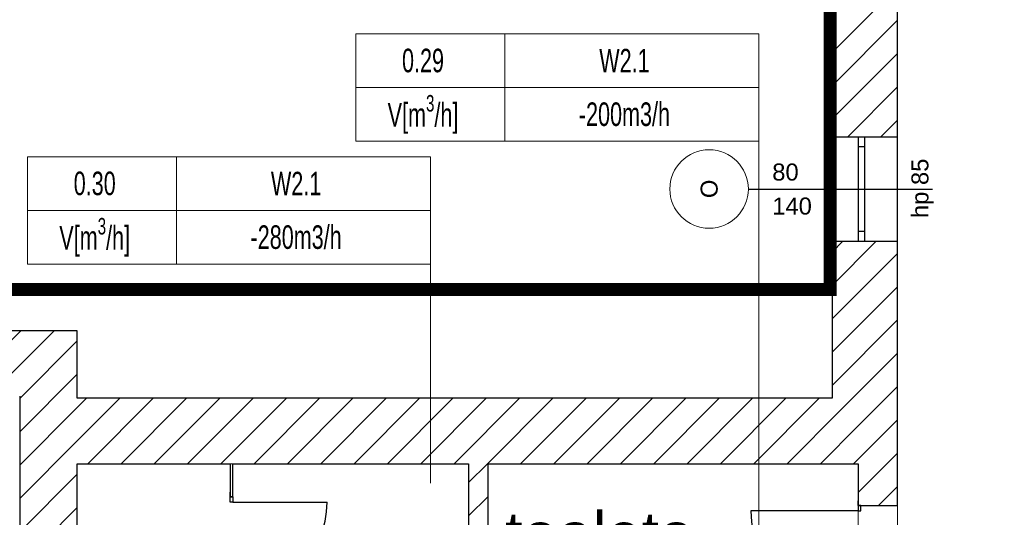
# Model space of a CAD drawing. Header units: millimetres. Extents: x -40063 to 512011, y 350190 to 687060.
# Tile 87 of 256: x 162382 to 169909, y 487187 to 490991. Entities that reach past the tile are written whole.
import ezdxf

# ---------------------------------------------------------------- set-up
doc = ezdxf.new("R2010")
doc.units = ezdxf.units.MM
doc.linetypes.add('DASHDOT', pattern=[1, 0.5, -0.25, 0, -0.25])
for name, color, linetype in [('Elementy Modelu - Strefy', 8, 'Continuous'), ('J_opis pomieszczeń', 8, 'Continuous'), ('Konstrukcja - Ściany zew', 8, 'Continuous'), ('X_ref', 8, 'Continuous')]:
    doc.layers.add(name, color=color, linetype=linetype)
doc.layers.add('FLUID-BILANSE', color=150, linetype='Continuous', lineweight=18)
doc.layers.add('J_zakres opracowania', color=226, linetype='DASHDOT', lineweight=30)
doc.styles.add('ARIAL NARROW', font='ARIALN.TTF', dxfattribs={"width": 0.8})
doc.styles.add('GENERATED_STYLE_1', font='arial.ttf')
doc.styles.add('GENERATED_STYLE_2', font='txt')

# ---------------------------------------------------------------- blocks, each defined once
blk = doc.blocks.new('fdgdfg')
at = {"layer": 'Elementy Modelu - Strefy', "linetype": 'Continuous', "lineweight": 0}
for p, q in [((-174590.3, 504675.6), (-174590.3, 472639.9)), ((-177870.3, 479159.5), (-180860.3, 479159.5)), ((-180860.3, 479159.5), (-180860.3, 472939.9)), ((-177870.3, 472939.9), (-177870.3, 479159.5)), ((-174890.3, 479159.5), (-177720.3, 479159.5)), ((-177720.3, 479159.5), (-177720.3, 472939.9)), ((-174890.3, 472939.9), (-174890.3, 479159.5))]:
    blk.add_line(p, q, dxfattribs=at)
at = {"layer": 'Konstrukcja - Ściany zew', "linetype": 'Continuous'}
for p, q in [((-175090.3, 482303.8), (-174684.5, 482709.5)), ((-175090.3, 482709.5), (-175090.3, 481659.5)), ((-174590.3, 481659.5), (-174590.3, 482709.5)), ((-175090.3, 482049.2), (-174590.3, 482549.2)), ((-175090.3, 481794.7), (-174590.3, 482294.7)), ((-174970.8, 481659.5), (-174590.3, 482040.1)), ((-174716.3, 481659.5), (-174590.3, 481785.6)), ((-175090.3, 481659.5), (-174890.3, 481659.5)), ((-175090.3, 480859.5), (-175090.3, 481659.5)), ((-174890.3, 481659.5), (-174840.3, 481659.5)), ((-174890.3, 481659.5), (-174890.3, 481584.5)), ((-174890.3, 481659.5), (-174840.3, 481659.5)), ((-174840.3, 481659.5), (-174590.3, 481659.5)), ((-174840.3, 481584.5), (-174840.3, 481659.5)), ((-174590.3, 480859.5), (-174590.3, 481659.5)), ((-174890.3, 481584.5), (-174840.3, 481584.5)), ((-174890.3, 481584.5), (-174890.3, 480934.5)), ((-174840.3, 480934.5), (-174840.3, 481584.5)), ((-175730.1, 481259.5), (-174322, 481259.5)), ((-174840.3, 480934.5), (-174890.3, 480934.5)), ((-174890.3, 480934.5), (-174890.3, 480859.5)), ((-174840.3, 480859.5), (-174840.3, 480934.5)), ((-175090.3, 480776.5), (-175007.2, 480859.5)), ((-175090.3, 480521.9), (-174752.6, 480859.5)), ((-175090.3, 480859.5), (-174890.3, 480859.5)), ((-175090.3, 480859.5), (-175090.3, 479659.5)), ((-174890.3, 480859.5), (-174840.3, 480859.5)), ((-174890.3, 480859.5), (-174840.3, 480859.5)), ((-174840.3, 480859.5), (-174590.3, 480859.5)), ((-174590.3, 479159.5), (-174590.3, 480859.5)), ((-175090.3, 480267.3), (-174590.3, 480767.3)), ((-175090.3, 480012.8), (-174590.3, 480512.8)), ((-175090.3, 479758.2), (-174590.3, 480258.2)), ((-180860.3, 480174.8), (-187868.7, 480174.8)), ((-181792.2, 479674.8), (-181292.2, 480174.8)), ((-181537.6, 479674.8), (-181037.6, 480174.8)), ((-180860.3, 479659.5), (-180860.3, 480174.8)), ((-181300.3, 479657.6), (-180860.3, 480097.6)), ((-175012.3, 479581.6), (-174590.3, 480003.7)), ((-181300.3, 479403.1), (-180860.3, 479843.1)), ((-174885, 479454.3), (-174590.3, 479749.1)), ((-181300.3, 479674.8), (-181300.3, 477699.7)), ((-180860.3, 479588.5), (-180789.2, 479659.5)), ((-180860.3, 479333.9), (-180534.7, 479659.5)), ((-175090.3, 479659.5), (-180860.3, 479659.5)), ((-180780.1, 479159.5), (-180280.1, 479659.5)), ((-180525.5, 479159.5), (-180025.5, 479659.5)), ((-180271, 479159.5), (-179771, 479659.5)), ((-180016.4, 479159.5), (-179516.4, 479659.5)), ((-179761.9, 479159.5), (-179261.9, 479659.5)), ((-179507.3, 479159.5), (-179007.3, 479659.5)), ((-179252.7, 479159.5), (-178752.7, 479659.5)), ((-178998.2, 479159.5), (-178498.2, 479659.5)), ((-178743.6, 479159.5), (-178243.6, 479659.5)), ((-178489.1, 479159.5), (-177989.1, 479659.5)), ((-178234.5, 479159.5), (-177734.5, 479659.5)), ((-177980, 479159.5), (-177480, 479659.5)), ((-177725.4, 479159.5), (-177225.4, 479659.5)), ((-177470.8, 479159.5), (-176970.8, 479659.5)), ((-177216.3, 479159.5), (-176716.3, 479659.5)), ((-176961.7, 479159.5), (-176461.7, 479659.5)), ((-176707.2, 479159.5), (-176207.2, 479659.5)), ((-176452.6, 479159.5), (-175952.6, 479659.5)), ((-176198, 479159.5), (-175698, 479659.5)), ((-175943.5, 479159.5), (-175443.5, 479659.5)), ((-175688.9, 479159.5), (-175188.9, 479659.5)), ((-181300.3, 479148.5), (-180860.3, 479588.5)), ((-175434.4, 479159.5), (-175012.3, 479581.6)), ((-174757.8, 479327), (-174590.3, 479494.5)), ((-175179.8, 479159.5), (-174885, 479454.3)), ((-181300.3, 478893.9), (-180860.3, 479333.9)), ((-174925.3, 479159.5), (-174757.8, 479327)), ((-174630.5, 479199.8), (-174590.3, 479240)), ((-180860.3, 472939.9), (-180860.3, 479159.5)), ((-180860.3, 479159.5), (-179690.3, 479159.5)), ((-179690.3, 479159.5), (-179690.3, 478905.3)), ((-179670.3, 479159.5), (-177870.3, 479159.5)), ((-179670.3, 478905.3), (-179670.3, 479159.5)), ((-177870.3, 479014.7), (-177725.4, 479159.5)), ((-177870.3, 479159.5), (-177870.3, 472939.9)), ((-177720.3, 479159.5), (-174890.3, 479159.5)), ((-177720.3, 472939.9), (-177720.3, 479159.5)), ((-174890.3, 478940), (-174670.7, 479159.5)), ((-174890.3, 479159.5), (-174890.3, 478839.9)), ((-174670.7, 479159.5), (-174630.5, 479199.8)), ((-174590.3, 478839.9), (-174590.3, 479159.5)), ((-181300.3, 478639.4), (-180860.3, 479079.4)), ((-179690.3, 478905.3), (-179690.3, 478942.3)), ((-179690.3, 478905.3), (-179690.3, 478942.3)), ((-179670.3, 478905.3), (-179670.3, 478942.3)), ((-179670.3, 478905.3), (-179670.3, 478942.3)), ((-174735.8, 478839.9), (-174590.3, 478985.4)), ((-179670.3, 478905.3), (-179690.3, 478905.3)), ((-179690.3, 478865.3), (-179690.3, 478905.3)), ((-179690.3, 478905.3), (-179670.3, 478905.3)), ((-179670.3, 478905.3), (-179690.3, 478905.3)), ((-179670.3, 478865.3), (-179690.3, 478865.3)), ((-179670.3, 478905.3), (-179670.3, 478865.3)), ((-179670.3, 478865.3), (-178950.3, 478865.3)), ((-177870.3, 478760.1), (-177720.3, 478910.1)), ((-174890.3, 478839.9), (-174890.3, 478876.9)), ((-174890.3, 478839.9), (-174890.3, 478876.9)), ((-174590.3, 478839.9), (-174590.3, 478876.9)), ((-174590.3, 478839.9), (-174590.3, 478876.9)), ((-181300.3, 478384.8), (-180860.3, 478824.8)), ((-174890.3, 478799.9), (-175710.3, 478799.9)), ((-174890.3, 478839.9), (-174870.3, 478839.9)), ((-174890.3, 478839.9), (-174890.3, 478799.9)), ((-174870.3, 478839.9), (-174890.3, 478839.9)), ((-174890.3, 478839.9), (-174870.3, 478839.9)), ((-174890.3, 478799.9), (-174870.3, 478799.9)), ((-174870.3, 478839.9), (-174590.3, 478839.9)), ((-174870.3, 478799.9), (-174870.3, 478839.9)), ((-174870.3, 478839.9), (-174590.3, 478839.9))]:
    blk.add_line(p, q, dxfattribs=at)
at = {"layer": 'Konstrukcja - Ściany zew', "color": 251, "linetype": 'Continuous', "lineweight": 13}
for start, end in [(90, 270), (270, 90)]:
    blk.add_arc((-176030.1, 481259.5), 300, start, end, dxfattribs=at)
at = {"layer": 'Konstrukcja - Ściany zew', "linetype": 'Continuous'}
for centre, radius, start, end in [((-179670.3, 478865.3), 720, 270, 0), ((-174890.3, 478799.9), 820, 180, 270)]:
    blk.add_arc(centre, radius, start, end, dxfattribs=at)
at = {"layer": 'J_opis pomieszczeń', "linetype": 'Continuous', "style": 'GENERATED_STYLE_2'}
blk.add_text('toaleta', height=359.99, dxfattribs=at).set_placement((-177589.7, 478432.1))
at = {"layer": 'Konstrukcja - Ściany zew', "char_height": 130, "attachment_point": 7, "style": 'GENERATED_STYLE_1'}
for s, insert in [('{80}', (-175547.5, 481322.4)), ('{140}', (-175547.5, 481062.4))]:
    blk.add_mtext(s, dxfattribs=dict(at, insert=insert))
at = {"layer": 'Konstrukcja - Ściany zew', "char_height": 130, "attachment_point": 7, "rotation": 90, "style": 'GENERATED_STYLE_1'}
for s, insert in [('{hp 85}', (-174314.3, 481037.3)), ('{O}', (-175963, 481190))]:
    blk.add_mtext(s, dxfattribs=dict(at, insert=insert))

msp = doc.modelspace()

# ---------------------------------------------------------------- linework, layer by layer
at = {"layer": 'FLUID-BILANSE'}
for p, q in [((168031.69888, 490061.57404), (168031.69888, 486712.20613)), ((165521.84748, 489121.86879), (165521.84748, 487447.18483))]:
    msp.add_line(p, q, dxfattribs=at)
for points in [[(164952.40288, 490472.14684), (164952.40288, 490882.71964), (166090.94344, 490882.71964), (166090.94344, 490472.14684)], [(166090.94344, 490472.14684), (166090.94344, 490882.71964), (168031.69888, 490882.71964), (168031.69888, 490472.14684)], [(164952.40288, 490061.57404), (164952.40288, 490472.14684), (166090.94344, 490472.14684), (166090.94344, 490061.57404)], [(166090.94344, 490061.57404), (166090.94344, 490472.14684), (168031.69888, 490472.14684), (168031.69888, 490061.57404)], [(162442.55148, 489532.44159), (162442.55148, 489943.01439), (163581.09205, 489943.01439), (163581.09205, 489532.44159)], [(163581.09205, 489532.44159), (163581.09205, 489943.01439), (165521.84748, 489943.01439), (165521.84748, 489532.44159)], [(162442.55148, 489121.86879), (162442.55148, 489532.44159), (163581.09205, 489532.44159), (163581.09205, 489121.86879)], [(163581.09205, 489121.86879), (163581.09205, 489532.44159), (165521.84748, 489532.44159), (165521.84748, 489121.86879)]]:
    msp.add_lwpolyline(points, close=True, dxfattribs=at)
at = {"layer": 'J_zakres opracowania', "ltscale": 1000, "const_width": 100}
msp.add_lwpolyline([(145238.97833, 455200), (179698.13773, 455200), (179698.13773, 465499.99363), (168198.34775, 465499.99363), (168198.34775, 475277.34862), (179787.48799, 475277.34862), (179787.48799, 507377.27761), (172267.92013, 507377.27761), (172267.92013, 513264.6274), (178887.83809, 513264.6274), (178887.83809, 519214.61675), (169238.45678, 519214.61675), (169238.45678, 523014.48912), (139342.26689, 523014.48912), (139342.26689, 512420.85011), (168578.26628, 512420.85011), (168578.26628, 488928.49204), (155218.96566, 488928.49204), (155218.96566, 468968.52781), (145238.97833, 468968.52781), (145238.97833, 455200)], dxfattribs=at)

# ---------------------------------------------------------------- block references
at = {"layer": 'X_ref'}
msp.add_blockref('fdgdfg', (343682.59615, 8436.71479), dxfattribs=at)

# ---------------------------------------------------------------- texts
at = {"layer": 'FLUID-BILANSE', "char_height": 180, "attachment_point": 5, "style": 'ARIAL NARROW'}
for s, insert, width in [('0.29', (165465.61888, 490677.43324), 1026.432), ('W2.1', (167005.26688, 490677.43324), 2052.864), ('\\A1;V[m\\H0.7x;\\S3^ ;\\H1.4286x;/h]', (165465.61888, 490266.86044), 1026.432), ('-200m3/h', (167005.26688, 490266.86044), 2052.864), ('0.30', (162955.76748, 489737.72799), 1026.432), ('W2.1', (164495.41548, 489737.72799), 2052.864), ('\\A1;V[m\\H0.7x;\\S3^ ;\\H1.4286x;/h]', (162955.76748, 489327.15519), 1026.432), ('-280m3/h', (164495.41548, 489327.15519), 2052.864)]:
    msp.add_mtext(s, dxfattribs=dict(at, insert=insert, width=width))

doc.saveas('drawing.dxf')
